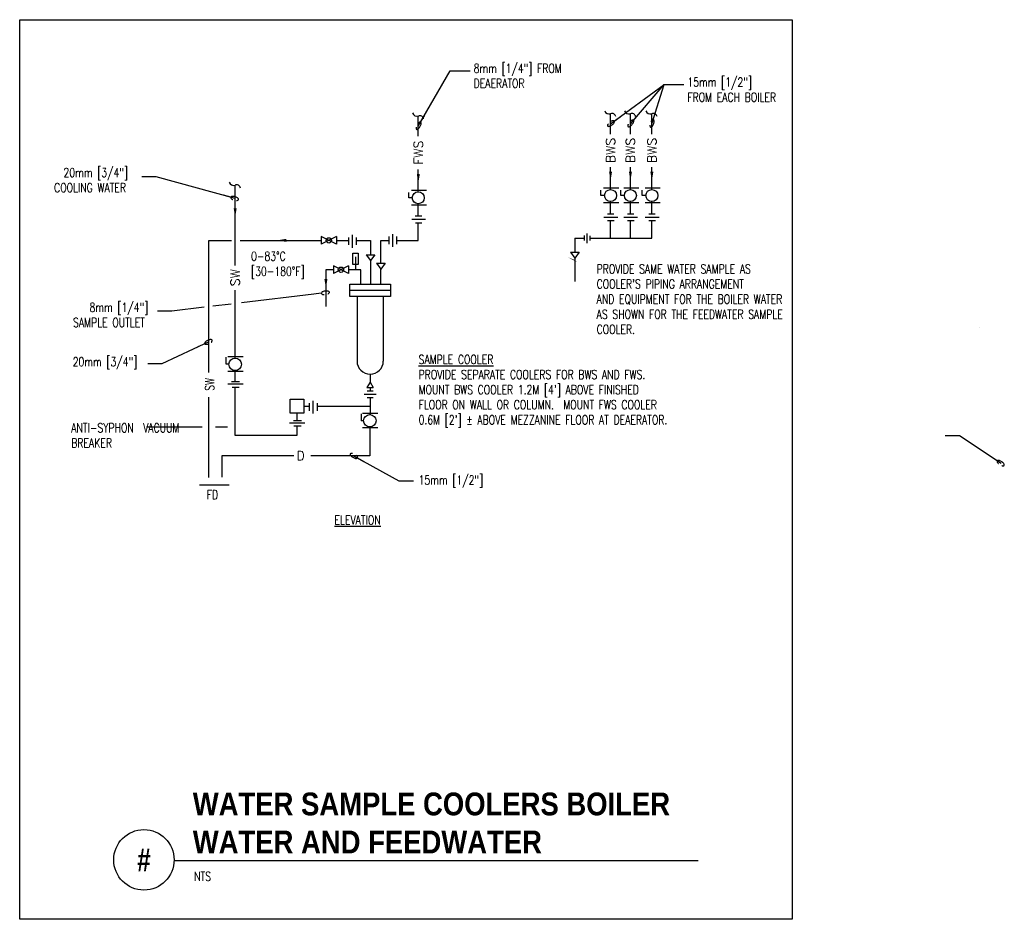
# Model space of a CAD drawing. Header units: inches. Extents: x 0 to 10.2, y -1.5 to 7.8.
import ezdxf
from ezdxf.enums import TextEntityAlignment as Align

# ---------------------------------------------------------------- set-up
doc = ezdxf.new("R2010")
doc.units = ezdxf.units.IN
doc.header["$MEASUREMENT"] = 0
doc.layers.add('G-ANNO-NPLT', color=7, linetype='Continuous', plot=False)
for name, color, linetype in [('M-DETL-HEVY', 5, 'Continuous'), ('M-DETL-MEDM', 4, 'Continuous'), ('M-DETL-TEXT', 2, 'Continuous'), ('M-DETL-THIN', 2, 'Continuous'), ('P-DETL-TEXT', 2, 'Continuous')]:
    doc.layers.add(name, color=color, linetype=linetype)
doc.styles.add('BOLD', font='bold.shx', dxfattribs={"width": 0.9})
doc.styles.add('Romans', font='romans.shx', dxfattribs={"width": 0.75})
doc.dimstyles.new('VA-Loop', dxfattribs={"dimtxt": 0.09375, "dimasz": 0.125, "dimexe": 0.125, "dimexo": 0.03125, "dimgap": 0.02, "dimtad": 1, "dimdec": 5, "dimzin": 0, "dimdsep": 46, "dimlunit": 4, "dimtxsty": 'Romans', "dimcen": 0.125, "dimclrd": 256, "dimclre": 256, "dimclrt": 256, "dimadec": 0, "dimazin": 0, "dimtfac": 1, "dimtdec": 5, "dimtofl": 0, "dimtmove": 0, "dimatfit": 3, "dimldrblk": 'dimloop1', "dimfxl": 1, "dimfrac": 2, "dimtolj": 1, "dimtzin": 0, "dimlwd": -1, "dimlwe": -1, "dimarcsym": 0})

# ---------------------------------------------------------------- blocks, each defined once
blk = doc.blocks.new('dimloop1')
blk.add_line((-0.383, 0), (-1, 0))
blk.add_lwpolyline([(0.15, -0.121, 0.038212), (0.207, -0.1, 0.102096), (0.278, -0.047, 0.184921), (0.296, 0, 0.184921), (0.278, 0.047, 0.102096), (0.207, 0.099, 0.060952), (0.115, 0.129, 0.047258), (-0.008, 0.14), (-0.078, 0.14, 0.047258), (-0.202, 0.129, 0.060952), (-0.294, 0.099, 0.102096), (-0.365, 0.047, 0.184921), (-0.383, 0, 0.184921), (-0.365, -0.047, 0.102096), (-0.294, -0.1, 0.060952), (-0.202, -0.129, 0.011023), (-0.173, -0.134, 0.047258)], format="xyb")

msp = doc.modelspace()

# ---------------------------------------------------------------- linework, layer by layer
at = {"layer": 'G-ANNO-NPLT', "color": 6}
msp.add_lwpolyline([(-0.044, 7.78), (7.956, 7.78), (7.956, -1.532), (-0.044, -1.532)], close=True, dxfattribs=at)
at = {"layer": 'M-DETL-HEVY'}
for p, q in [((3.375, 4.98), (3.796, 4.98)), ((3.45, 4.916), (3.45, 4.247)), ((3.722, 4.916), (3.722, 4.247))]:
    msp.add_line(p, q, dxfattribs=at)
msp.add_lwpolyline([(3.375, 5.043), (3.796, 5.043), (3.796, 4.916), (3.375, 4.916)], close=True, dxfattribs=at)
msp.add_arc((3.586, 4.247), 0.136, 180, 0, dxfattribs=at)
at = {"layer": 'M-DETL-MEDM'}
for p, q in [((6.162, 6.036), (6.004, 6.036)), ((6.369, 6.036), (6.212, 6.036)), ((6.59, 6.036), (6.433, 6.036)), ((3.986, 5.937), (3.986, 5.991)), ((4.024, 5.937), (3.986, 5.937)), ((4.17, 6.013), (4.013, 6.013)), ((5.976, 5.96), (5.976, 6.015)), ((6.015, 5.96), (5.976, 5.96)), ((6.182, 5.96), (6.182, 6.015)), ((6.222, 5.96), (6.182, 5.96)), ((6.404, 5.96), (6.404, 6.015)), ((6.443, 5.96), (6.404, 5.96)), ((4.17, 5.861), (4.013, 5.861)), ((6.162, 5.885), (6.004, 5.885)), ((6.369, 5.885), (6.212, 5.885)), ((6.59, 5.885), (6.433, 5.885)), ((4.017, 5.714), (4.16, 5.714)), ((4.054, 5.749), (4.121, 5.749)), ((6.007, 5.737), (6.15, 5.737)), ((6.044, 5.772), (6.111, 5.772)), ((6.213, 5.737), (6.356, 5.737)), ((6.25, 5.772), (6.317, 5.772)), ((6.435, 5.737), (6.578, 5.737)), ((6.472, 5.772), (6.539, 5.772)), ((4.055, 5.679), (4.123, 5.679)), ((6.046, 5.703), (6.113, 5.703)), ((6.252, 5.703), (6.319, 5.703)), ((6.474, 5.703), (6.541, 5.703)), ((3.079, 5.537), (3.079, 5.456)), ((3.237, 5.537), (3.079, 5.456)), ((3.237, 5.456), (3.079, 5.537)), ((3.237, 5.537), (3.237, 5.456)), ((3.361, 5.527), (3.361, 5.449)), ((3.399, 5.552), (3.399, 5.42)), ((3.441, 5.527), (3.441, 5.449)), ((3.778, 5.535), (3.778, 5.457)), ((3.817, 5.56), (3.817, 5.428)), ((3.859, 5.535), (3.859, 5.457)), ((5.802, 5.546), (5.802, 5.495)), ((5.832, 5.566), (5.832, 5.467)), ((5.861, 5.544), (5.861, 5.495)), ((3.545, 5.348), (3.59, 5.286)), ((3.545, 5.348), (3.636, 5.348)), ((3.636, 5.348), (3.59, 5.286)), ((5.66, 5.375), (5.705, 5.312)), ((5.66, 5.375), (5.751, 5.375)), ((5.751, 5.375), (5.705, 5.312)), ((3.205, 5.232), (3.205, 5.152)), ((3.363, 5.232), (3.205, 5.152)), ((3.363, 5.152), (3.205, 5.232)), ((3.363, 5.232), (3.363, 5.152)), ((3.652, 5.261), (3.697, 5.198)), ((3.652, 5.261), (3.743, 5.261)), ((3.743, 5.261), (3.697, 5.198)), ((2.096, 4.213), (2.096, 4.287)), ((2.27, 4.289), (2.112, 4.289)), ((2.123, 4.213), (2.096, 4.213)), ((2.27, 4.138), (2.112, 4.138)), ((2.27, 4.007), (2.112, 4.007)), ((2.151, 4.036), (2.234, 4.036)), ((2.157, 3.978), (2.231, 3.978)), ((3.586, 4.027), (3.553, 3.973)), ((3.586, 4.027), (3.619, 3.973)), ((3.524, 3.905), (3.648, 3.905)), ((3.553, 3.973), (3.619, 3.973)), ((3.555, 3.94), (3.616, 3.94)), ((2.956, 3.81), (2.956, 3.732)), ((2.994, 3.835), (2.994, 3.703)), ((3.036, 3.81), (3.036, 3.732)), ((3.556, 3.868), (3.619, 3.868)), ((3.494, 3.7), (3.494, 3.629)), ((3.666, 3.705), (3.508, 3.705)), ((2.91, 3.603), (2.752, 3.603)), ((2.791, 3.632), (2.874, 3.632)), ((2.797, 3.575), (2.871, 3.575)), ((3.519, 3.629), (3.494, 3.629)), ((3.666, 3.554), (3.508, 3.554))]:
    msp.add_line(p, q, dxfattribs=at)
for points in [[(3.407, 5.362), (3.462, 5.362), (3.462, 5.245), (3.407, 5.245)], [(2.757, 3.851), (2.899, 3.851), (2.899, 3.707), (2.757, 3.707)]]:
    msp.add_lwpolyline(points, close=True, dxfattribs=at)
for centre, radius in [((6.076, 5.96), 0.062), ((6.282, 5.96), 0.062), ((6.504, 5.96), 0.062), ((4.085, 5.937), 0.062), ((3.158, 5.496), 0.0275), ((3.284, 5.192), 0.0275), ((2.188, 4.213), 0.065), ((3.583, 3.629), 0.0641)]:
    msp.add_circle(centre, radius, dxfattribs=at)
at = {"layer": 'M-DETL-TEXT'}
for points in [[(3.407, 5.34, 0, 0.0313, 0), (3.314, 5.34, 0, 0, 0), (2.77, 5.34, 0, 0, 0)], [(5.705, 5.293, 0, 0.0313, 0), (5.785, 5.244, 0, 0, 0), (5.87, 5.201, 0, 0, 0), (5.913, 5.201, 0, 0, 0)], [(9.901, 4.598, 0, 0.0313, 0), (9.837, 4.529, 0, 0, 0), (9.678, 4.36, 0, 0, 0), (9.266, 4.36, 0, 0, 0)], [(3.722, 4.395, 0, 0.0313, 0), (3.797, 4.338, 0, 0, 0), (3.889, 4.269, 0, 0, 0), (4.015, 4.269, 0, 0, 0)], [(2.757, 3.778, 0, 0.0313, 0), (2.672, 3.74, 0, 0, 0), (2.275, 3.561, 0, 0, 0), (2.24, 3.561, 0, 0, 0)]]:
    msp.add_lwpolyline(points, format="xyseb", dxfattribs=at)
at = {"layer": 'M-DETL-TEXT', "linetype": 'ByBlock'}
for points in [[(3.004, 4.939), (2.253, 4.85)], [(1.867, 4.804), (1.532, 4.764), (1.385, 4.764)], [(2.146, 4.837), (1.956, 4.815)]]:
    msp.add_lwpolyline(points, dxfattribs=at)
at = {"layer": 'M-DETL-TEXT'}
for points in [[(1.847, 3.561), (1.27, 3.561)], [(2.11, 3.561), (1.984, 3.561)]]:
    msp.add_lwpolyline(points, dxfattribs=at)
at = {"layer": 'M-DETL-THIN'}
for p, q in [((4.085, 6.573), (4.085, 6.783)), ((6.076, 6.597), (6.076, 6.807)), ((6.282, 6.597), (6.282, 6.807)), ((6.504, 6.597), (6.504, 6.807)), ((4.085, 5.999), (4.085, 6.231)), ((6.076, 6.022), (6.076, 6.255)), ((6.282, 6.022), (6.282, 6.255)), ((6.504, 6.022), (6.504, 6.255)), ((2.188, 5.237), (2.188, 6.068)), ((4.085, 5.749), (4.085, 5.875)), ((6.076, 5.772), (6.076, 5.898)), ((6.282, 5.772), (6.282, 5.898)), ((6.504, 5.772), (6.504, 5.898)), ((4.085, 5.496), (4.085, 5.679)), ((6.076, 5.52), (6.076, 5.703)), ((6.282, 5.52), (6.282, 5.703)), ((6.504, 5.52), (6.504, 5.703)), ((5.705, 5.52), (5.705, 5.375)), ((5.705, 5.52), (5.802, 5.52)), ((5.861, 5.52), (6.504, 5.52)), ((1.916, 4.128), (1.916, 5.496)), ((1.916, 5.496), (2.151, 5.496)), ((2.239, 5.496), (3.079, 5.496)), ((3.237, 5.496), (3.361, 5.496)), ((3.441, 5.496), (3.59, 5.496)), ((3.59, 5.496), (3.59, 5.348)), ((3.697, 5.261), (3.697, 5.496)), ((3.697, 5.496), (3.778, 5.496)), ((3.859, 5.496), (4.085, 5.496)), ((3.435, 5.324), (3.435, 5.192)), ((5.705, 5.315), (5.705, 5.071)), ((3.59, 5.286), (3.59, 5.043)), ((3.128, 5.192), (3.128, 4.81)), ((3.205, 5.192), (3.128, 5.192)), ((3.491, 5.192), (3.363, 5.192)), ((3.491, 5.043), (3.491, 5.192)), ((3.697, 5.043), (3.697, 5.198)), ((2.188, 4.278), (2.188, 4.981)), ((2.188, 4.036), (2.188, 4.148)), ((3.586, 4.111), (3.586, 4.027)), ((2.188, 3.477), (2.188, 3.978)), ((3.586, 3.973), (3.586, 3.94)), ((1.916, 3.04), (1.916, 3.872)), ((2.899, 3.779), (2.956, 3.779)), ((3.036, 3.779), (3.586, 3.779)), ((3.586, 3.868), (3.586, 3.693)), ((2.828, 3.707), (2.828, 3.632)), ((2.828, 3.575), (2.828, 3.477)), ((2.828, 3.477), (2.188, 3.477)), ((3.583, 3.565), (3.583, 3.267)), ((2.794, 3.267), (2.051, 3.267)), ((2.051, 3.267), (2.051, 3.043)), ((3.583, 3.267), (2.973, 3.267)), ((1.817, 2.964), (2.125, 2.964))]:
    msp.add_line(p, q, dxfattribs=at)
for points in [[(6.076, 6.113, 0, 0.0313, 0), (6.076, 6.207, 0, 0, 0), (6.076, 6.207, 0, 0, 0)], [(6.282, 6.113, 0, 0.0313, 0), (6.282, 6.207, 0, 0, 0), (6.282, 6.207, 0, 0, 0)], [(6.504, 6.113, 0, 0.0313, 0), (6.504, 6.207, 0, 0, 0), (6.504, 6.207, 0, 0, 0)], [(4.085, 6.089, 0, 0.0313, 0), (4.085, 6.183, 0, 0, 0), (4.085, 6.183, 0, 0, 0)], [(2.188, 5.733, 0, 0.0313, 0), (2.188, 5.827, 0, 0, 0), (2.188, 5.827, 0, 0, 0)], [(2.623, 5.496, 0, 0.0313, 0), (2.717, 5.496, 0, 0, 0), (2.717, 5.496, 0, 0, 0)], [(3.128, 5.002, 0, 0.0313, 0), (3.128, 5.096, 0, 0, 0), (3.128, 5.096, 0, 0, 0)], [(3.448, 3.85, 0, 0.0313, 0), (3.355, 3.85, 0, 0, 0), (3.133, 3.85, 0, 0, 0)]]:
    msp.add_lwpolyline(points, format="xyseb", dxfattribs=at)
for centre, radius, start, end in [((6.062, 6.854), 0.0495, 199.4048, 286.8149), ((6.267, 6.854), 0.0495, 199.4048, 286.8149), ((6.489, 6.854), 0.0495, 199.4048, 286.8149), ((4.071, 6.831), 0.0495, 199.4048, 286.8149), ((4.1, 6.745), 0.0409, 11.1956, 110.6796), ((6.09, 6.769), 0.0409, 11.1956, 110.6796), ((6.296, 6.769), 0.0409, 11.1956, 110.6796), ((6.518, 6.769), 0.0409, 11.1956, 110.6796), ((2.174, 6.115), 0.0495, 199.4048, 286.8149), ((2.202, 6.03), 0.0409, 11.1956, 110.6796)]:
    msp.add_arc(centre, radius, start, end, dxfattribs=at)
at = {"layer": 'P-DETL-TEXT'}
msp.add_line((1.555, -0.922), (6.982, -0.922), dxfattribs=at)
msp.add_circle((1.243, -0.917), 0.313, dxfattribs=at)

# ---------------------------------------------------------------- block references
at = {"layer": 'M-DETL-TEXT', "linetype": 'ByBlock', "xscale": 0.125, "yscale": 0.125, "zscale": 0.125, "rotation": 6.796383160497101}
msp.add_blockref('dimloop1', (3.128, 4.954), dxfattribs=at)

# ---------------------------------------------------------------- texts
at = {"layer": 'M-DETL-TEXT', "style": 'Romans'}
for s, p in [('FWS', (4.085, 6.403)), ('BWS', (6.076, 6.427)), ('BWS', (6.282, 6.427)), ('BWS', (6.504, 6.427)), ('SW', (2.188, 5.11))]:
    msp.add_text(s, height=0.0938, rotation=90, dxfattribs=at).set_placement(p, align=Align.MIDDLE)
msp.add_text('D', height=0.0938, dxfattribs=at).set_placement((2.867, 3.267), align=Align.MIDDLE)
at = {"layer": 'M-DETL-TEXT', "attachment_point": 1, "style": 'Romans'}
for s, insert, char_height, width in [('8mm [1/4"] FROM DEAERATOR', (4.658, 7.324), 0.09375, 0.99472), ('15mm [1/2"]\\PFROM EACH BOILER', (6.872, 7.181), 0.09375, 1.07415), ('\\pi0.16885;20mm [3/4"] \\P\\pi0.07175;COOLING WATER', (0.241, 6.245), 0.09375, 0.89541), ('0-83%%DC [30-180%%DF]', (2.353, 5.379), 0.09375, 0.63427), ("PROVIDE SAME WATER SAMPLE AS COOLER'S PIPING ARRANGEMENT \\PAND EQUIPMENT FOR THE BOILER WATER AS SHOWN FOR THE FEEDWATER SAMPLE COOLER. ", (5.932, 5.247), 0.09375, 2.11389), ('\\pi0.17262;8mm [1/4"] \\P\\pi0.0018578;SAMPLE OUTLET', (0.507, 4.849), 0.09375, 0.83221), ('20mm [3/4"]', (0.505, 4.286), 0.09375, 1.20598), ("{\\LSAMPLE COOLER} \\PPROVIDE SEPARATE COOLERS FOR BWS AND FWS. MOUNT BWS COOLER 1.2M [4'] ABOVE FINISHED FLOOR ON WALL OR COLUMN.  MOUNT FWS COOLER 0.6M [2'] %%P ABOVE MEZZANINE FLOOR AT DEAERATOR.", (4.088, 4.31), 0.09375, 2.82322), ('ANTI-SYPHON  VACUUM BREAKER', (0.49, 3.602), 0.09375, 1.25981), ('15mm [1/2"]', (4.088, 3.062), 0.09375, 1.05181), ('FD', (1.894, 2.91), 0.0938, 0.17166), ('{\\LELEVATION}', (3.216, 2.649), 0.09375, 0.76228)]:
    msp.add_mtext(s, dxfattribs=dict(at, insert=insert, char_height=char_height, width=width))
at = {"layer": 'M-DETL-TEXT', "insert": (1.876, 4.005), "char_height": 0.0938, "width": 0.09375, "attachment_point": 2, "rotation": 90, "style": 'Romans'}
msp.add_mtext('SW', dxfattribs=at)
at = {"layer": 'P-DETL-TEXT', "style": 'BOLD', "width": 0.8}
msp.add_text('#', height=0.236, dxfattribs=at).set_placement((1.243, -0.917), align=Align.MIDDLE)
at = {"layer": 'P-DETL-TEXT', "attachment_point": 1}
for s, insert, char_height, width, style in [('WATER SAMPLE COOLERS BOILER WATER AND FEEDWATER', (1.749, -0.22), 0.23622, 5.01911, 'BOLD'), ('NTS', (1.763, -1.04), 0.0938, 0.18214, 'Romans')]:
    msp.add_mtext(s, dxfattribs=dict(at, insert=insert, char_height=char_height, width=width, style=style))

# ---------------------------------------------------------------- leaders
at = {"layer": 'M-DETL-TEXT', "linetype": 'ByBlock'}
for points in [[(4.085, 6.678), (4.416, 7.251), (4.622, 7.251)], [(6.076, 6.702), (6.63, 7.109), (6.835, 7.109)], [(6.282, 6.702), (6.63, 7.109), (6.835, 7.109)], [(6.504, 6.702), (6.63, 7.109), (6.835, 7.109)], [(2.188, 5.929), (1.369, 6.155), (1.221, 6.155)], [(1.916, 4.447), (1.43, 4.219), (1.282, 4.219)], [(10.122, 3.187), (9.689, 3.471), (9.541, 3.471)], [(3.413, 3.267), (3.883, 3.006), (4.036, 3.006)]]:
    msp.add_leader(points, dimstyle='VA-Loop', dxfattribs=at)

doc.saveas('drawing.dxf')
